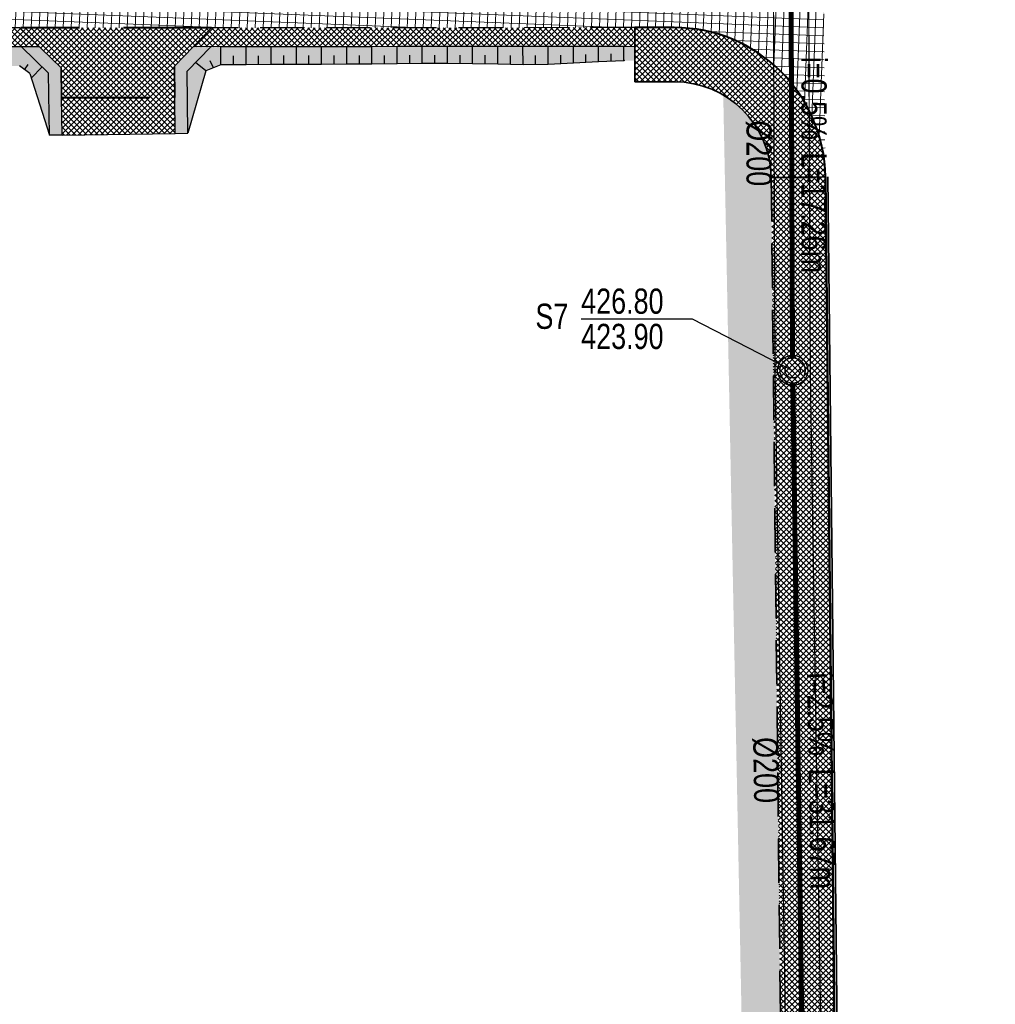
# Model space of a CAD drawing. Header units: metres. Extents: x 7331444 to 14836576, y 5479641 to 11132379.
# Tile 26 of 53: x 7418335 to 7418373, y 5566030 to 5566069. Entities that reach past the tile are written whole.
import ezdxf
from ezdxf.enums import TextEntityAlignment as Align

# ---------------------------------------------------------------- set-up
doc = ezdxf.new("R2010")
doc.units = ezdxf.units.M
for name, pattern in [('1.5_0.5', [2, 1.5, -0.5]), ('ACAD_ISO02W100', [15, 12, -3]), ('DASHED', [0.75, 0.5, -0.25]), ('DASHED2', [0.375, 0.25, -0.125])]:
    doc.linetypes.add(name, pattern=pattern)
for name, color, linetype, lineweight in [('$Koncepcja', 10, 'Continuous', 35), ('$Kreskowanie', 7, 'Continuous', 13), ('$Wymiarowanie', 7, 'Continuous', 9), ('projekt KS', 44, 'Continuous', 30)]:
    doc.layers.add(name, color=color, linetype=linetype, lineweight=lineweight)
for name, color, linetype in [('$ODNOŚNIKI', 7, 'Continuous'), ('$wysarzenie', 7, 'Continuous'), ('C-DROGI-KORYTARZE', 7, 'Continuous'), ('Zakres', 7, 'Continuous')]:
    doc.layers.add(name, color=color, linetype=linetype)
pattern_1 = [(45, (0, 0), (-0.1122532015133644, 0.1122532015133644), []), (135, (0, 0), (-0.1122532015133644, -0.1122532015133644), [])]

# ---------------------------------------------------------------- blocks, each defined once
blk = doc.blocks.new('odrębne opracowanie Rzeźnicza')
at = {"layer": '$Koncepcja', "lineweight": 13, "transparency": 33554585}
h = blk.add_hatch(dxfattribs=at)
h.set_pattern_fill('ANSI37', color=253, scale=0.05)
h.set_pattern_definition(pattern_1)
h.paths.add_polyline_path([(7418366.507337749, 5566062.608842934), (7418364.362573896, 5566062.569777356), (7418364.925269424, 5566011.431237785), (7418365.5663368, 5566011.438289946), (7418367.051645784, 5566012.956584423)])
at = {"lineweight": 0, "transparency": 33554602}
h = blk.add_hatch(color=253, dxfattribs=at)
h.dxf.hatch_style = 1
edge = h.paths.add_edge_path()
edge.add_arc((7418360.512886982, 5566062.533235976), 3.849999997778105, 0.7307032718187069, 59.65907318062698)
edge.add_line((7418362.457692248, 5566065.855920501), (7418363.36, 5566020.519999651))
edge.add_line((7418363.36, 5566020.519999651), (7418363.579719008, 5566011.416435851))
edge.add_line((7418363.579719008, 5566011.416435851), (7418364.925269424, 5566011.431237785))
edge.add_line((7418364.925269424, 5566011.431237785), (7418364.362573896, 5566062.58233438))
at = {"layer": '$Koncepcja', "color": 253, "linetype": 'DASHED2', "lineweight": 35, "ltscale": 7}
blk.add_line((7418364.362573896, 5566062.58233438), (7418364.925269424, 5566011.431237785), dxfattribs=at)
at = {"layer": '$Koncepcja', "color": 253, "linetype": 'DASHED2', "lineweight": 35, "ltscale": 7, "flags": 128}
blk.add_lwpolyline([(7418364.362573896, 5566062.58233438), (7418366.512645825, 5566062.587031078)], dxfattribs=at)
at = {"layer": '$Kreskowanie', "color": 253, "lineweight": 50, "ltscale": 2.5}
blk.add_line((7418366.512399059, 5566062.609752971), (7418367.051645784, 5566012.956584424), dxfattribs=at)
at = {"layer": '$Kreskowanie', "color": 253, "lineweight": 35, "ltscale": 2.5}
blk.add_lwpolyline([(7418366.612393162, 5566062.610838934), (7418367.151640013, 5566012.957658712), (7418367.231874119, 5566005.489506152), (7418367.509428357, 5565980.547836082), (7418367.583183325, 5565973.866831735), (7418367.830328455, 5565951.479489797)], dxfattribs=at)
at = {"layer": '$Wymiarowanie', "color": 253}
blk.add_arc((7418360.512886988, 5566062.533235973), 6.000000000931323, 357.2223186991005, 0.7307032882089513, dxfattribs=at)
blk = doc.blocks.new('droga Potiebni')
at = {"layer": '$Koncepcja', "lineweight": 9, "transparency": 33554610}
h = blk.add_hatch(dxfattribs=at)
h.set_pattern_fill('ANSI37', color=253, scale=0.05)
h.set_pattern_definition(pattern_1)
h.paths.add_polyline_path([(7418342.136191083, 5566068.521620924), (7418341.406388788, 5566067.771159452), (7418358.945224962, 5566067.782246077), (7418358.944750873, 5566068.532245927)])
edge = h.paths.add_edge_path()
edge.add_line((7418225.188944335, 5566066.654371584), (7418224.479174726, 5566065.879449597))
edge.add_line((7418224.479174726, 5566065.879449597), (7418271.463018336, 5566067.499672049))
edge.add_arc((7418285.145300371, 5565670.735509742), 397.0000067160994, 90.03621774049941, 91.97504351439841, ccw=False)
edge.add_line((7418284.894349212, 5566067.735437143), (7418335.299169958, 5566067.767298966))
edge.add_line((7418335.299169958, 5566067.767298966), (7418334.523200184, 5566068.516808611))
edge.add_line((7418334.523200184, 5566068.516808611), (7418284.893875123, 5566068.485436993))
edge.add_arc((7418285.145300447, 5565670.735505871), 397.7500105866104, 90.03621775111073, 91.975043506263)
edge.add_line((7418271.437170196, 5566068.249226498), (7418225.188944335, 5566066.654371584))
h.paths.add_polyline_path([(7418186.852285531, 5566065.332344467), (7418186.135887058, 5566064.550185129), (7418218.406082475, 5566065.670021), (7418217.611284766, 5566066.393058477)])
edge = h.paths.add_edge_path()
edge.add_line((7418145.709186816, 5566065.964820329), (7418144.84892375, 5566065.31860538))
edge.add_arc((7418165.883506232, 5566226.955687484), 162.9999999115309, 262.5855022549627, 271.9750435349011)
edge.add_line((7418171.501168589, 5566064.052520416), (7418180.069423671, 5566064.347993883))
edge.add_line((7418180.069423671, 5566064.347993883), (7418179.274625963, 5566065.07103136))
edge.add_line((7418179.274625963, 5566065.07103136), (7418171.475320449, 5566064.802074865))
edge.add_arc((7418165.883506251, 5566226.955687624), 162.2500000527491, 262.8573018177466, 271.97504352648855, ccw=False)
edge = h.paths.add_edge_path()
edge.add_line((7418092.703852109, 5566079.447643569), (7418099.899301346, 5566077.302837))
edge.add_line((7418099.899301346, 5566077.302837), (7418098.952632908, 5566076.806415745))
edge.add_line((7418098.952632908, 5566076.806415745), (7418100.676673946, 5566076.293585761))
edge.add_line((7418100.676673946, 5566076.293585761), (7418100.151921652, 5566077.227536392))
edge.add_line((7418100.151921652, 5566077.227536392), (7418107.355813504, 5566075.080213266))
edge.add_line((7418107.355813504, 5566075.080213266), (7418106.414771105, 5566074.586742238))
edge.add_line((7418106.414771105, 5566074.586742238), (7418119.410269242, 5566070.721125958))
edge.add_arc((7418165.883502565, 5566226.955674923), 162.9999868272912, 253.4344634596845, 254.1244864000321)
edge.add_line((7418121.295153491, 5566070.172784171), (7418120.76378477, 5566071.105524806))
edge.add_arc((7418125.781728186, 5566090.312614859), 19.85175217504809, 251.929895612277, 255.35846495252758, ccw=False)
edge.add_line((7418119.624103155, 5566071.439996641), (7418092.703852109, 5566079.447643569))
h.paths.add_polyline_path([(7418085.553761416, 5566081.574496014), (7418084.601663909, 5566081.075227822), (7418093.231720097, 5566078.508147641), (7418092.703852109, 5566079.447643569)])
h.paths.add_polyline_path([(7417955.25261023, 5566119.894205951), (7417954.731849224, 5566120.837222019), (7417952.072061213, 5566121.648727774), (7417950.917479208, 5566121.21686165)])
h.paths.add_polyline_path([(7417973.248931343, 5566114.415681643), (7417972.71968353, 5566115.349103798), (7417961.914985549, 5566118.645635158), (7417960.986873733, 5566118.167611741)])
h.paths.add_polyline_path([(7418004.335007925, 5566104.951195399), (7418003.833081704, 5566105.882974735), (7418000.350337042, 5566106.918945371), (7417979.939159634, 5566113.14642961), (7417978.998199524, 5566112.661788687), (7418000.133984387, 5566106.200823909)])
h.paths.add_polyline_path([(7418034.141393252, 5566096.105240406), (7418033.627149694, 5566097.02048766), (7418011.033960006, 5566103.741015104), (7418010.106381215, 5566103.254604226)])
h.paths.add_polyline_path([(7418049.982115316, 5566091.373093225), (7418049.44811808, 5566092.323497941), (7418040.828027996, 5566094.878528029), (7418039.903389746, 5566094.393659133)])
h.paths.add_polyline_path([(7418056.655125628, 5566090.170629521), (7418055.730487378, 5566089.685760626), (7418078.880751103, 5566082.776959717), (7418078.352883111, 5566083.716455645)])
edge = h.paths.add_edge_path()
edge.add_line((7417934.69042922, 5566226.177766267), (7417935.405242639, 5566226.953943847))
edge.add_arc((7417338.293490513, 5566199.336974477), 597.7500661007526, 2.648095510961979, 3.15946188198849)
edge.add_line((7417935.134982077, 5566232.282011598), (7417934.182876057, 5566249.584045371))
edge.add_line((7417934.182876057, 5566249.584045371), (7417933.434009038, 5566249.542836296))
edge.add_line((7417933.434009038, 5566249.542836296), (7417934.38612207, 5566232.240675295))
edge.add_arc((7417321.434714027, 5566198.43656751), 613.8828441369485, 2.590062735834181, 3.1566493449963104, ccw=False)
edge = h.paths.add_edge_path()
edge.add_line((7417935.291440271, 5566199.782434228), (7417936.0442969, 5566200.525805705))
edge.add_arc((7417365.660591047, 5566199.484340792), 570.3846566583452, 0.1046163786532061, 2.007149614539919)
edge.add_line((7417935.695296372, 5566219.461609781), (7417934.929794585, 5566220.174430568))
edge.add_arc((7417344.818711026, 5566199.50978982), 590.4727921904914, 0.02645570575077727, 2.0055767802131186, ccw=False)
edge = h.paths.add_edge_path()
edge.add_line((7417934.64721982, 5566145.274781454), (7417935.404415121, 5566146.082126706))
edge.add_line((7417935.404415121, 5566146.082126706), (7417935.994058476, 5566191.644613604))
edge.add_arc((7417913.758307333, 5566192.052268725), 22.23948766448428, 358.9496958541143, 362.5098428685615)
edge.add_line((7417935.976460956, 5566193.026158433), (7417935.267433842, 5566193.752194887))
edge.add_arc((7417338.29364139, 5566199.336976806), 596.9999151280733, 359.2626479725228, 359.464004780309, ccw=False)
edge.add_line((7417935.244120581, 5566191.654265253), (7417934.64721982, 5566145.274781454))
edge = h.paths.add_edge_path()
edge.add_line((7417935.859142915, 5566138.591439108), (7417934.931456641, 5566139.461500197))
edge.add_arc((7417957.622651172, 5566143.217787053), 23.00000000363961, 189.3994690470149, 238.5827673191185)
edge.add_line((7417945.633525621, 5566123.589723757), (7417945.137462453, 5566124.800877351))
edge.add_arc((7417957.62166217, 5566143.21679123), 22.24862077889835, 191.9989567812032, 235.866544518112, ccw=False)
h = blk.add_hatch(dxfattribs=at)
h.set_pattern_fill('ANSI37', color=253, scale=0.05)
h.set_pattern_definition(pattern_1)
h.paths.add_polyline_path([(7418342.136191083, 5566068.521620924), (7418334.523200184, 5566068.516808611), (7418336.157707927, 5566066.938036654), (7418336.174214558, 5566065.755309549), (7418340.674576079, 5566065.760806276), (7418340.657269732, 5566067.000834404)])
h = blk.add_hatch(dxfattribs=at)
h.set_pattern_fill('ANSI37', color=253, scale=0.05)
h.set_pattern_definition(pattern_1)
edge = h.paths.add_edge_path()
edge.add_line((7418360.509094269, 5566068.533234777), (7418358.944750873, 5566068.532245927))
edge.add_line((7418358.944750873, 5566068.532245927), (7418358.946109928, 5566066.382246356))
edge.add_line((7418358.946109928, 5566066.382246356), (7418360.510453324, 5566066.383235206))
edge.add_arc((7418360.51288698, 5566062.533235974), 3.850000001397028, 0.7307032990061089, 90.03621771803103, ccw=False)
edge.add_line((7418364.362573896, 5566062.58233438), (7418366.512399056, 5566062.609752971))
edge.add_arc((7418360.51288698, 5566062.533235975), 6.00000000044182, 0.7307032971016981, 90.03621772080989)
h = blk.add_hatch(dxfattribs=at)
h.set_pattern_fill('ANSI37', color=253, scale=0.05)
h.set_pattern_definition(pattern_1)
h.paths.add_polyline_path([(7418340.674576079, 5566065.760806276), (7418336.174214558, 5566065.755309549), (7418336.194989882, 5566064.266723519), (7418340.694551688, 5566064.329521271)])
at = {"layer": '$Wymiarowanie', "lineweight": 9, "ltscale": 5, "transparency": 33554585}
h = blk.add_hatch(dxfattribs=at)
h.set_pattern_fill('ANSI37', color=253, scale=0.09999999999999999, angle=42.69633868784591)
h.set_pattern_definition([(87.6963386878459, (0, 0), (-0.3172434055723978, 0.01276211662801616), []), (177.6963386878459, (0, 0), (-0.01276211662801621, -0.3172434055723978), [])])
edge = h.paths.add_edge_path()
edge.add_line((7417938.676078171, 5566249.83129981), (7417934.182876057, 5566249.584045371))
edge.add_line((7417934.182876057, 5566249.584045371), (7417935.134982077, 5566232.282011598))
edge.add_arc((7417338.293555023, 5566199.336977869), 597.7500015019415, -0.7373520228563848, 3.159461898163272, ccw=False)
edge.add_line((7417935.994058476, 5566191.644613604), (7417935.374493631, 5566143.504119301))
edge.add_arc((7417957.622651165, 5566143.217787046), 22.24999999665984, 179.2626479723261, 253.0329649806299)
edge.add_line((7417951.129623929, 5566121.93626696), (7418000.350337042, 5566106.918945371))
edge.add_line((7418000.350337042, 5566106.918945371), (7418119.624103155, 5566071.439996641))
edge.add_arc((7418165.958122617, 5566227.538543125), 162.8299652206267, 253.4677718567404, 271.9417351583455)
edge.add_line((7418171.475320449, 5566064.802074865), (7418271.437170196, 5566068.249226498))
edge.add_arc((7418285.145300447, 5565670.735505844), 397.7500106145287, 90.03621775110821, 91.97504350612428, ccw=False)
edge.add_line((7418284.893875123, 5566068.485436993), (7418360.509094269, 5566068.533234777))
edge.add_arc((7418360.51288698, 5566062.533235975), 6.000000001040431, 0.7307032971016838, 90.03621772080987, ccw=False)
edge.add_line((7418366.512399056, 5566062.609752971), (7418366.353875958, 5566079.075125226))
edge.add_arc((7418360.354022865, 5566079.033138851), 5.999999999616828, -89.9637822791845, 0.40094362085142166, ccw=False)
edge.add_line((7418360.357815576, 5566073.033140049), (7418284.89103059, 5566072.985436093))
edge.add_arc((7418285.145300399, 5565670.735508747), 402.2500077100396, 90.0362177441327, 91.97504351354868)
edge.add_line((7418271.28208136, 5566072.746553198), (7418171.320231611, 5566069.299401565))
edge.add_arc((7418165.883506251, 5566226.955687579), 157.7500000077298, 253.4344634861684, 271.975043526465, ccw=False)
edge.add_line((7418120.907106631, 5566075.753220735), (7418001.648452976, 5566111.227674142))
edge.add_line((7418001.648452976, 5566111.227674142), (7417967.535706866, 5566121.635529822))
edge.add_arc((7417996.717851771, 5566217.282811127), 100.0000000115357, 242.1726807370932, 253.0329649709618, ccw=False)
edge.add_arc((7417957.46412342, 5566143.101983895), 16.07381722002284, 189.8158901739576, 242.4797227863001, ccw=False)
edge.add_arc((7418040.068907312, 5566157.937750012), 99.99999977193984, 179.2626479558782, 190.1229322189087, ccw=False)
edge.add_line((7417940.077188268, 5566159.224636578), (7417940.493685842, 5566191.586703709))
edge.add_arc((7417338.293556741, 5566199.336977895), 602.2499997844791, 359.2626479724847, 362.9105970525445)
edge.add_arc((7417945.758903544, 5566230.222487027), 6.000000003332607, 93.1594619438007, 182.9105970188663, ccw=False)
edge.add_line((7417945.428213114, 5566236.213367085), (7417948.423650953, 5566236.378712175))
edge.add_line((7417948.423650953, 5566236.378712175), (7417948.203248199, 5566240.371590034))
edge.add_line((7417948.203248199, 5566240.371590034), (7417945.215805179, 5566240.20668625))
edge.add_arc((7417944.885114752, 5566246.197566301), 5.999999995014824, 183.1594619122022, 273.15946191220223, ccw=False)
edge.add_line((7417938.894234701, 5566245.866875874), (7417938.676078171, 5566249.83129981))
at = {"lineweight": 9, "transparency": 33554610}
h = blk.add_hatch(color=253, dxfattribs=at)
h.dxf.hatch_style = 1
h.paths.add_polyline_path([(7418334.579944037, 5566067.766844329), (7418309.504075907, 5566067.750993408), (7418298.004082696, 5566067.736628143), (7418305.504193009, 5566067.564485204), (7418308.504301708, 5566067.393471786), (7418309.504307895, 5566067.384001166), (7418314.00443409, 5566067.18578516), (7418316.35712989, 5566067.11244958), (7418316.504481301, 5566067.111888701), (7418320.00453446, 5566067.028899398), (7418324.504595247, 5566066.934157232), (7418328.504579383, 5566066.960517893), (7418334.504549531, 5566067.009639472), (7418334.910734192, 5566066.712512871), (7418335.695038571, 5566064.259745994), (7418335.660660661, 5566066.722979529)])
h = blk.add_hatch(color=253, dxfattribs=at)
h.dxf.hatch_style = 1
h.paths.add_polyline_path([(7418336.174214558, 5566065.755309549), (7418336.157707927, 5566066.938036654), (7418335.299169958, 5566067.767298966), (7418334.579944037, 5566067.766844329), (7418335.660660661, 5566066.722979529), (7418335.695038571, 5566064.259745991), (7418336.194989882, 5566064.266723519)])
h = blk.add_hatch(color=253, dxfattribs=at)
h.dxf.hatch_style = 1
h.paths.add_polyline_path([(7418341.16011123, 5566066.800725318), (7418342.104259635, 5566067.771600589), (7418341.406388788, 5566067.771159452), (7418340.657269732, 5566067.000834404), (7418340.674576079, 5566065.760806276), (7418340.694551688, 5566064.329521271), (7418341.194502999, 5566064.3364988)])
h = blk.add_hatch(color=253, dxfattribs=at)
h.dxf.hatch_style = 1
h.paths.add_polyline_path([(7418358.945224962, 5566067.782246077), (7418342.104259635, 5566067.771600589), (7418341.16011123, 5566066.800725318), (7418341.194310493, 5566064.350292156), (7418341.910038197, 5566066.811191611), (7418342.504523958, 5566067.052623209), (7418346.504512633, 5566067.07180301), (7418351.504491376, 5566067.107012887), (7418354.504525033, 5566067.054715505), (7418355.50451648, 5566067.068563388), (7418358.504422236, 5566067.21860209), (7418358.945584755, 5566067.213133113)])
at = {"layer": '$Koncepcja', "color": 253, "lineweight": 25, "ltscale": 7}
for p, q in [((7418335.299169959, 5566067.767298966), (7418284.894349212, 5566067.735437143)), ((7418358.945224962, 5566067.782246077), (7418341.406388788, 5566067.771159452))]:
    blk.add_line(p, q, dxfattribs=at)
at = {"layer": '$Koncepcja', "color": 253, "linetype": 'DASHED2', "lineweight": 25, "ltscale": 7, "flags": 128}
blk.add_lwpolyline([(7418334.554087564, 5566068.516828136), (7418284.893875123, 5566068.485436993, 0.008459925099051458), (7418271.437170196, 5566068.249226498), (7418225.188944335, 5566066.654371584)], format="xyb", dxfattribs=at)
at = {"layer": '$Koncepcja', "color": 253, "linetype": 'DASHED', "lineweight": 40, "ltscale": 7, "flags": 128}
for points in [[(7418342.136191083, 5566068.521620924), (7418334.554087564, 5566068.516828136)], [(7418336.174214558, 5566065.755309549), (7418340.674576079, 5566065.760806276)]]:
    blk.add_lwpolyline(points, dxfattribs=at)
at = {"layer": '$Koncepcja', "color": 253, "lineweight": 35, "ltscale": 7, "flags": 128}
for points in [[(7418334.554106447, 5566068.486956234), (7418336.157707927, 5566066.938036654)], [(7418342.136191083, 5566068.521620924), (7418340.657269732, 5566067.000834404)], [(7418358.946109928, 5566066.382246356), (7418358.944750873, 5566068.532245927)], [(7418336.174214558, 5566065.755309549), (7418336.157707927, 5566066.938036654)], [(7418340.674576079, 5566065.760806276), (7418340.657269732, 5566067.000834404)], [(7418360.510453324, 5566066.383235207), (7418358.946109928, 5566066.382246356)], [(7418364.362573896, 5566062.58233438), (7418366.50273242, 5566062.609647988)]]:
    blk.add_lwpolyline(points, dxfattribs=at)
at = {"layer": '$Koncepcja', "color": 253, "linetype": 'DASHED2', "lineweight": 25, "ltscale": 7, "flags": 128}
blk.add_lwpolyline([(7418358.944750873, 5566068.532245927), (7418342.136191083, 5566068.521620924)], dxfattribs=at)
at = {"layer": '$Koncepcja', "color": 253, "lineweight": 40, "flags": 128}
blk.add_lwpolyline([(7418360.509094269, 5566068.533234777), (7418358.944750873, 5566068.532245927)], dxfattribs=at)
at = {"layer": '$Koncepcja', "color": 253, "lineweight": 25, "ltscale": 7, "flags": 128}
for points in [[(7418334.579944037, 5566067.766844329), (7418335.660660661, 5566066.722979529)], [(7418342.104259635, 5566067.771600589), (7418341.16011123, 5566066.800725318)], [(7418335.695038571, 5566064.259745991), (7418335.660660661, 5566066.722979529)], [(7418341.194310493, 5566064.350292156), (7418341.16011123, 5566066.800725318)], [(7418336.194989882, 5566064.266723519), (7418336.174214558, 5566065.755309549)], [(7418340.694359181, 5566064.343314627), (7418340.674576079, 5566065.760806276)], [(7418336.194989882, 5566064.266723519), (7418335.695038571, 5566064.259745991)], [(7418336.194989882, 5566064.266723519), (7418340.694551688, 5566064.329521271)], [(7418340.694551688, 5566064.329521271), (7418341.194502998, 5566064.3364988)]]:
    blk.add_lwpolyline(points, dxfattribs=at)
at = {"layer": '$Koncepcja', "color": 253, "lineweight": 35, "ltscale": 7, "flags": 128}
blk.add_lwpolyline([(7418364.362573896, 5566062.58233438, 0.4106678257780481), (7418360.510453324, 5566066.383235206)], format="xyb", dxfattribs=at)
at = {"layer": '$Koncepcja', "color": 253, "lineweight": 40}
blk.add_arc((7418360.51288698, 5566062.533235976), 6.000000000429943, 0.7307032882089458, 90.0362177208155, dxfattribs=at)
at = {"layer": 'C-DROGI-KORYTARZE', "color": 253, "linetype": 'Continuous', "lineweight": -3}
for p, q in [((7418343.50406912, 5566067.772485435, 427.7764159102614), (7418342.504069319, 5566067.771853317, 427.7976758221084)), ((7418343.50406912, 5566067.772485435, 427.4764159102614), (7418342.504069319, 5566067.771853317, 427.4976758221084)), ((7418342.504523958, 5566067.052623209, 428.2771626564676), (7418342.504069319, 5566067.771853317, 427.7976758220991)), ((7418344.504068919, 5566067.773117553, 427.7551559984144), (7418343.50406912, 5566067.772485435, 427.7764159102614)), ((7418344.504068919, 5566067.773117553, 427.4551559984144), (7418343.50406912, 5566067.772485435, 427.4764159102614)), ((7418343.504521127, 5566067.057418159, 428.2531275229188), (7418343.50406912, 5566067.772485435, 427.7764159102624)), ((7418345.50406872, 5566067.773749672, 427.7338960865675), (7418344.504068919, 5566067.773117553, 427.7551559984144)), ((7418345.50406872, 5566067.773749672, 427.4338960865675), (7418344.504068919, 5566067.773117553, 427.4551559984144)), ((7418344.504518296, 5566067.062213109, 428.2290923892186), (7418344.504068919, 5566067.773117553, 427.7551559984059)), ((7418346.50406852, 5566067.77438179, 427.7126361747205), (7418345.50406872, 5566067.773749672, 427.7338960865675)), ((7418346.50406852, 5566067.77438179, 427.4126361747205), (7418345.50406872, 5566067.773749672, 427.4338960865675)), ((7418345.504515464, 5566067.067008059, 428.20505725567), (7418345.50406872, 5566067.773749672, 427.7338960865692)), ((7418347.504068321, 5566067.775013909, 427.6913762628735), (7418346.50406852, 5566067.77438179, 427.7126361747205)), ((7418347.504068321, 5566067.775013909, 427.3913762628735), (7418346.50406852, 5566067.77438179, 427.4126361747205)), ((7418346.504512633, 5566067.07180301, 428.1810221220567), (7418346.50406852, 5566067.77438179, 427.7126361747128)), ((7418348.50406812, 5566067.775646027, 427.6701163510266), (7418347.504068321, 5566067.775013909, 427.6913762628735)), ((7418348.50406812, 5566067.775646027, 427.3701163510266), (7418347.504068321, 5566067.775013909, 427.3913762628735)), ((7418347.504509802, 5566067.07659796, 428.156986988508), (7418347.504068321, 5566067.775013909, 427.6913762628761)), ((7418349.504067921, 5566067.776278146, 427.6488564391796), (7418348.50406812, 5566067.775646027, 427.6701163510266)), ((7418349.504067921, 5566067.776278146, 427.3488564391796), (7418348.50406812, 5566067.775646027, 427.3701163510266)), ((7418348.504506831, 5566067.081613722, 428.1328046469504), (7418348.50406812, 5566067.775646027, 427.6701163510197)), ((7418350.504067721, 5566067.776910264, 427.6275965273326), (7418349.504067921, 5566067.776278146, 427.6488564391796)), ((7418350.504067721, 5566067.776910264, 427.3275965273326), (7418349.504067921, 5566067.776278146, 427.3488564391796)), ((7418349.504499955, 5566067.092807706, 428.1045034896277), (7418349.504067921, 5566067.776278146, 427.648856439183)), ((7418351.504067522, 5566067.777542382, 427.6063366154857), (7418350.504067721, 5566067.776910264, 427.6275965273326)), ((7418351.504067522, 5566067.777542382, 427.3063366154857), (7418350.504067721, 5566067.776910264, 427.3275965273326)), ((7418350.504493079, 5566067.104001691, 428.0762023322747), (7418350.504067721, 5566067.776910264, 427.6275965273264)), ((7418352.504067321, 5566067.778174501, 427.5850767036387), (7418351.504067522, 5566067.777542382, 427.6063366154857)), ((7418352.504067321, 5566067.778174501, 427.2850767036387), (7418351.504067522, 5566067.777542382, 427.3063366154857)), ((7418351.504491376, 5566067.107012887, 428.0533563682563), (7418351.504067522, 5566067.777542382, 427.6063366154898)), ((7418353.504067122, 5566067.778806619, 427.5638167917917), (7418352.504067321, 5566067.778174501, 427.5850767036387)), ((7418353.504067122, 5566067.778806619, 427.2638167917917), (7418352.504067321, 5566067.778174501, 427.2850767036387)), ((7418352.504500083, 5566067.093553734, 428.0414906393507), (7418352.504067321, 5566067.778174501, 427.5850767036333)), ((7418354.504066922, 5566067.779438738, 427.5425568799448), (7418353.504067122, 5566067.778806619, 427.5638167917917)), ((7418354.504066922, 5566067.779438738, 427.2425568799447), (7418353.504067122, 5566067.778806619, 427.2638167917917)), ((7418353.504509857, 5566067.078408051, 428.030749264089), (7418353.504067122, 5566067.778806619, 427.5638167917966)), ((7418355.504066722, 5566067.780070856, 427.5212969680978), (7418354.504066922, 5566067.779438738, 427.5425568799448)), ((7418355.504066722, 5566067.780070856, 427.2212969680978), (7418354.504066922, 5566067.779438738, 427.2425568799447)), ((7418354.504525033, 5566067.054715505, 428.0257057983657), (7418354.504066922, 5566067.779438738, 427.5425568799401)), ((7418356.504066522, 5566067.780702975, 427.5000370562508), (7418355.504066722, 5566067.780070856, 427.5212969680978)), ((7418356.504066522, 5566067.780702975, 427.2000370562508), (7418355.504066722, 5566067.780070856, 427.2212969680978)), ((7418355.50451648, 5566067.068563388, 427.9956353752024), (7418355.504066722, 5566067.780070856, 427.5212969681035)), ((7418357.504066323, 5566067.781335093, 427.4787771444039), (7418356.504066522, 5566067.780702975, 427.5000370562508)), ((7418357.504066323, 5566067.781335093, 427.1787771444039), (7418356.504066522, 5566067.780702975, 427.2000370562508)), ((7418356.504485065, 5566067.118576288, 427.941454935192), (7418356.504066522, 5566067.780702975, 427.500037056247)), ((7418358.504066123, 5566067.781967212, 427.4575172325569), (7418357.504066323, 5566067.781335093, 427.4787771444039)), ((7418358.504066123, 5566067.781967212, 427.1575172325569), (7418357.504066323, 5566067.781335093, 427.1787771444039)), ((7418357.504453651, 5566067.16858919, 427.8872744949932), (7418357.504066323, 5566067.781335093, 427.4787771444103)), ((7418358.532957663, 5566067.781985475, 427.456903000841), (7418358.504066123, 5566067.781967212, 427.4575172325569)), ((7418358.532957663, 5566067.781985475, 427.1569030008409), (7418358.504066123, 5566067.781967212, 427.1575172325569)), ((7418358.504422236, 5566067.21860209, 427.8330940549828), (7418358.504066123, 5566067.781967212, 427.4575172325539)), ((7418343.004522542, 5566067.055020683, 428.2651450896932), (7418343.004295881, 5566067.41359503, 428.026095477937)), ((7418344.004519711, 5566067.059815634, 428.2411099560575), (7418344.004294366, 5566067.416308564, 428.0034479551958)), ((7418345.00451688, 5566067.064610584, 428.2170748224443), (7418345.004292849, 5566067.419022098, 427.9808004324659)), ((7418346.00451405, 5566067.069405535, 428.1930396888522), (7418346.004291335, 5566067.421735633, 427.9581529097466)), ((7418347.004511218, 5566067.074200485, 428.1690045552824), (7418347.004289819, 5566067.424449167, 427.9355053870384)), ((7418348.004508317, 5566067.079105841, 428.144895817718), (7418348.004288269, 5566067.427217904, 427.9128210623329)), ((7418349.004503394, 5566067.087210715, 428.1186540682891), (7418349.004285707, 5566067.431586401, 427.8890702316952)), ((7418350.004496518, 5566067.098404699, 428.0903529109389), (7418350.00428217, 5566067.437499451, 427.8642896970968)), ((7418351.004492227, 5566067.105507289, 428.064779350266), (7418351.004279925, 5566067.441366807, 427.840872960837)), ((7418352.00449573, 5566067.100283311, 428.0474235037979), (7418352.004281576, 5566067.439070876, 427.8215650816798)), ((7418353.00450497, 5566067.085980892, 428.0361199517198), (7418353.004286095, 5566067.432235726, 427.8052833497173)), ((7418354.004517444, 5566067.066561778, 428.028227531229), (7418354.004292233, 5566067.422842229, 427.7907071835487)), ((7418355.004520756, 5566067.061639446, 428.0106705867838), (7418355.004293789, 5566067.420697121, 427.7712987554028)), ((7418356.004500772, 5566067.093569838, 427.9685451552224), (7418356.004283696, 5566067.436978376, 427.7396060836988)), ((7418357.004469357, 5566067.143582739, 427.9143647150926), (7418357.00426789, 5566067.462300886, 427.7018859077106)), ((7418358.004437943, 5566067.193595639, 427.8601842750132), (7418358.004252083, 5566067.487623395, 427.6641657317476)), ((7418334.910733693, 5566066.712513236), (7418334.504549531, 5566067.009639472, 428.4725264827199)), ((7418342.504523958, 5566067.052623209, 428.2771626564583), (7418341.910038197, 5566066.811191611)), ((7418343.504521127, 5566067.057418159, 428.2531275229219), (7418342.504523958, 5566067.052623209, 428.2771626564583)), ((7418344.504518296, 5566067.062213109, 428.2290923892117), (7418343.504521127, 5566067.057418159, 428.2531275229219)), ((7418345.504515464, 5566067.067008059, 428.2050572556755), (7418344.504518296, 5566067.062213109, 428.2290923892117)), ((7418346.504512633, 5566067.07180301, 428.1810221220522), (7418345.504515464, 5566067.067008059, 428.2050572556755)), ((7418347.504509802, 5566067.07659796, 428.1569869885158), (7418346.504512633, 5566067.07180301, 428.1810221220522)), ((7418348.504506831, 5566067.081613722, 428.1328046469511), (7418347.504509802, 5566067.07659796, 428.1569869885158)), ((7418349.504499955, 5566067.092807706, 428.104503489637), (7418348.504506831, 5566067.081613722, 428.1328046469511)), ((7418350.504493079, 5566067.104001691, 428.0762023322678), (7418349.504499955, 5566067.092807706, 428.104503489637)), ((7418351.504491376, 5566067.107012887, 428.0533563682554), (7418350.504493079, 5566067.104001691, 428.0762023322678)), ((7418352.504500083, 5566067.093553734, 428.0414906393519), (7418351.504491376, 5566067.107012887, 428.0533563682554)), ((7418353.504509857, 5566067.078408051, 428.030749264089), (7418352.504500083, 5566067.093553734, 428.0414906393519)), ((7418354.504525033, 5566067.054715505, 428.0257057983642), (7418353.504509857, 5566067.078408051, 428.030749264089)), ((7418355.50451648, 5566067.068563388, 427.9956353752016), (7418354.504525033, 5566067.054715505, 428.0257057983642)), ((7418356.504485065, 5566067.118576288, 427.9414549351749), (7418355.50451648, 5566067.068563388, 427.9956353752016)), ((7418357.504453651, 5566067.16858919, 427.8872744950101), (7418356.504485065, 5566067.118576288, 427.9414549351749)), ((7418358.504422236, 5566067.21860209, 427.8330940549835), (7418357.504453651, 5566067.16858919, 427.8872744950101)), ((7418358.533312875, 5566067.220047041, 427.83152869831), (7418358.504422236, 5566067.21860209, 427.8330940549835))]:
    blk.add_line(p, q, dxfattribs=at)
at = {"layer": 'C-DROGI-KORYTARZE', "color": 253, "linetype": 'Continuous', "lineweight": -3, "flags": 128}
for points, elevation in [([(7418334.707641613, 5566066.861076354), (7418334.8525835, 5566067.065452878)], 214.2362632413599), ([(7418342.207281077, 5566066.93190741), (7418342.079426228, 5566067.218146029)], 214.1385813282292)]:
    blk.add_lwpolyline(points, dxfattribs=dict(at, elevation=elevation))
for points in [[(7418334.971143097, 5566066.523594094), (7418335.40357823, 5566066.971295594)], [(7418341.910038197, 5566066.811191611), (7418341.502787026, 5566067.153101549)], [(7418334.910733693, 5566066.712513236), (7418335.695038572, 5566064.259745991)], [(7418341.910038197, 5566066.811191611), (7418341.194502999, 5566064.3364988)]]:
    blk.add_lwpolyline(points, dxfattribs=at)
blk = doc.blocks.new('P. KS')
at = {"layer": 'projekt KS', "color": 7, "const_width": 0.2}
for points in [[(7418365.208570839, 5566055.423120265), (7418365.143655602, 5566071.670013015)], [(7418365.652971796, 5566023.658085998), (7418365.222244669, 5566054.423216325)]]:
    blk.add_lwpolyline(points, dxfattribs=at)
at = {"layer": 'projekt KS', "color": 7}
for radius in [0.6, 0.5]:
    blk.add_circle((7418365.214274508, 5566054.923152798, 426.8000000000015), radius, dxfattribs=at)
at = {"layer": 'projekt KS', "color": 7, "linetype": 'ACAD_ISO02W100', "ltscale": 0.1}
blk.add_circle((7418365.214274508, 5566054.923152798, 426.8000000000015), 0.3, dxfattribs=at)

msp = doc.modelspace()

# ---------------------------------------------------------------- linework, layer by layer
at = {"layer": '$ODNOŚNIKI'}
for p, q in [((7418356.814673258, 5566056.972394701), (7418361.224673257, 5566056.972394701)), ((7418361.224673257, 5566056.972394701), (7418365.214274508, 5566054.923152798, 426.8000000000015))]:
    msp.add_line(p, q, dxfattribs=at)
at = {"color": 6, "lineweight": 50}
msp.add_circle((7417939.891438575, 5566137.207564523), 86496.15429247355, dxfattribs=at)
at = {"layer": 'Zakres', "color": 6, "linetype": '1.5_0.5', "lineweight": 20, "const_width": 0.05, "flags": 128}
for points in [[(7417937.500490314, 5566154.899011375), (7417937.659610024, 5566153.196288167), (7417939.728583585, 5566135.339411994), (7417940.223329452, 5566134.061581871), (7417953.739759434, 5566124.372111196), (7417976.604158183, 5566116.843827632), (7418004.812994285, 5566108.161231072), (7418024.84295213, 5566102.104355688), (7418051.124584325, 5566094.678254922), (7418081.215208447, 5566085.666776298), (7418101.849671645, 5566079.488985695), (7418129.646319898, 5566071.508714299), (7418144.344585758, 5566068.6515903), (7418174.563002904, 5566067.582090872), (7418231.793475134, 5566069.617022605), (7418283.354532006, 5566070.198013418), (7418333.348019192, 5566070.932086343), (7418364.444662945, 5566071.454632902), (7418364.514297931, 5566054.916116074), (7418365.019738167, 5566023.119044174), (7418365.138877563, 5566015.728855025), (7418365.470040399, 5565991.842233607), (7418365.692680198, 5565965.102580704), (7418365.973099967, 5565947.289874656), (7418359.871814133, 5565947.320248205)], [(7417938.889114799, 5566155.0526605), (7417939.04462817, 5566153.327205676), (7417940.657164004, 5566136.152168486), (7417941.267427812, 5566135.035670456), (7417954.381211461, 5566125.634843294), (7417977.029041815, 5566118.177866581), (7418005.221533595, 5566109.500300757), (7418025.235936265, 5566103.448129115), (7418051.515769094, 5566096.022536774), (7418081.616853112, 5566087.007925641), (7418102.243616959, 5566080.832440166), (7418129.973680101, 5566072.871285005), (7418144.503889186, 5566070.046828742), (7418174.562887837, 5566068.982971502), (7418231.760709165, 5566071.016742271), (7418283.336367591, 5566071.597897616), (7418333.325980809, 5566072.331913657), (7418365.838681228, 5566072.878255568), (7418365.914251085, 5566054.930189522), (7418366.419561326, 5566023.141295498), (7418366.538721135, 5566015.749842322), (7418366.869959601, 5565991.857765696), (7418367.092588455, 5565965.119427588), (7418367.395424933, 5565945.882776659), (7418359.916515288, 5565945.920008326)]]:
    msp.add_lwpolyline(points, dxfattribs=at)

# ---------------------------------------------------------------- block references
at = {"layer": '$wysarzenie'}
for name in ['droga Potiebni', 'odrębne opracowanie Rzeźnicza']:
    msp.add_blockref(name, (0, 0), dxfattribs=at)
msp.add_blockref('P. KS', (0, 0))

# ---------------------------------------------------------------- texts
at = {"layer": '$ODNOŚNIKI', "width": 0.8}
for s, rotation, p in [('i=0.5%', -90, (7418365.5645, 5566064.0725)), ('i=2.5%', -89, (7418365.8392, 5566039.6144))]:
    msp.add_text(s, height=1, rotation=rotation, dxfattribs=at).set_placement(p, align=Align.RIGHT)
for s, rotation, p in [('%%C200', -90, (7418363.3805, 5566064.8525)), ('L=17.26m', -90, (7418365.5645, 5566063.5725)), ('%%C200', -89, (7418363.6419, 5566040.3562)), ('L=31.67m', -89, (7418365.8479, 5566039.1145))]:
    msp.add_text(s, height=1, rotation=rotation, dxfattribs=at).set_placement(p)
for s, p in [('426.80', (7418356.814673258, 5566057.172394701)), ('S7', (7418354.996888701, 5566056.572394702)), ('423.90', (7418356.814673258, 5566055.772394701))]:
    msp.add_text(s, height=1, dxfattribs=at).set_placement(p)

doc.saveas('drawing.dxf')
